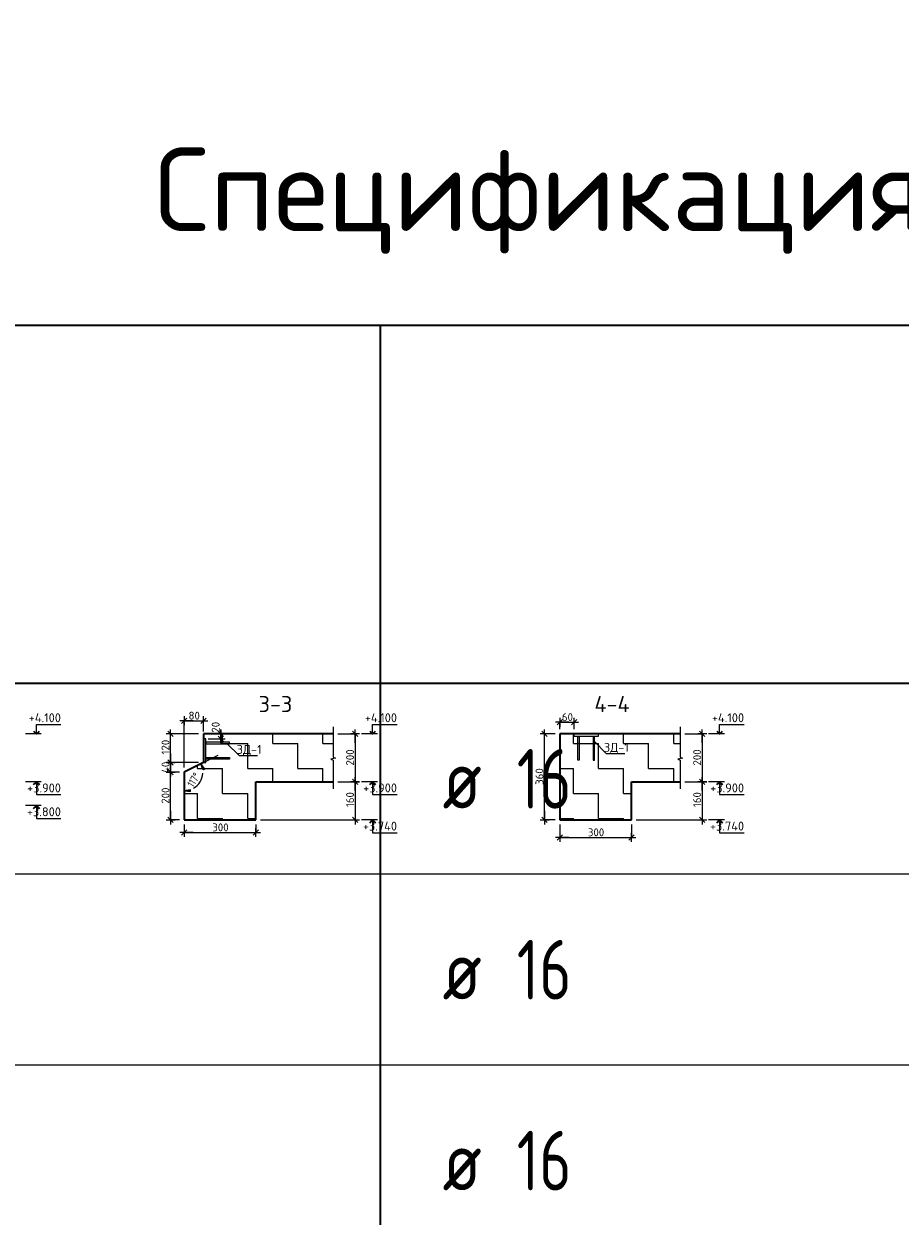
# Model space of a CAD drawing. Header units: metres. Extents: x -38 to 107, y -15 to 21.
# Tile 87 of 89: x 73.93 to 77.6, y 11.04 to 16.04. Entities that reach past the tile are written whole.
import ezdxf

# ---------------------------------------------------------------- set-up
doc = ezdxf.new("R2010")
doc.units = ezdxf.units.M
doc.header["$PDMODE"] = 65
for name, color, linetype, lineweight in [('XR$4$Перекрытие_ Сборный элемент', 7, 'Continuous', 35), ('XR$4$Размерная линия_ общее', 7, 'Continuous', 13), ('XR$4$Текст_ общее_1', 7, 'Continuous', 13)]:
    doc.layers.add(name, color=color, linetype=linetype, lineweight=lineweight)
doc.styles.add('ISOCPEUR', font='txt')
doc.dimstyles.new('DIMSTYLE_12', dxfattribs={"dimtxt": 0.033, "dimasz": 0.0375, "dimexe": 0, "dimexo": 0, "dimgap": 0.0165, "dimtad": 2, "dimdec": 0, "dimlfac": 1000, "dimrnd": 1, "dimzin": 12, "dimdsep": 46, "dimtxsty": 'ISOCPEUR', "dimblk1": 'ALL_ML_STRICH', "dimblk2": 'ALL_ML_STRICH', "dimsah": 1, "dimcen": 0, "dimclrd": 7, "dimclre": 256, "dimclrt": 7, "dimadec": 0, "dimazin": 0, "dimtfac": 1, "dimtdec": 0, "dimtix": 1, "dimtmove": 2, "dimatfit": 3, "dimfxl": 0, "dimtzin": 0, "dimlwd": 0, "dimlwe": -3, "dimarcsym": 0})
doc.dimstyles.new('DIMSTYLE_15', dxfattribs={"dimtxt": 0.033, "dimasz": 0.0375, "dimexe": 0, "dimexo": 0, "dimgap": 0.0165, "dimtad": 2, "dimdec": 0, "dimlfac": 1000, "dimrnd": 1, "dimzin": 12, "dimdsep": 46, "dimtxsty": 'ISOCPEUR', "dimblk1": 'ALL_ML_STRICH', "dimblk2": 'ALL_ML_STRICH', "dimsah": 1, "dimcen": 0, "dimclrd": 7, "dimclre": 256, "dimclrt": 7, "dimadec": 0, "dimazin": 0, "dimtfac": 1, "dimtdec": 0, "dimtix": 1, "dimtmove": 2, "dimatfit": 3, "dimfxl": 0, "dimtvp": 1.2, "dimtzin": 0, "dimlwd": 0, "dimlwe": -3, "dimarcsym": 0})
doc.dimstyles.new('DIMSTYLE_32', dxfattribs={"dimtxt": 0.033, "dimasz": 0.0375, "dimexe": 0, "dimexo": 0, "dimgap": 0.0165, "dimtad": 2, "dimdec": 0, "dimlfac": 1000, "dimrnd": 5, "dimzin": 12, "dimdsep": 46, "dimtxsty": 'ISOCPEUR', "dimblk1": 'ALL_ML_STRICH', "dimblk2": 'ALL_ML_STRICH', "dimsah": 1, "dimcen": 0, "dimclrd": 7, "dimclre": 256, "dimclrt": 7, "dimadec": 0, "dimazin": 0, "dimtfac": 1, "dimtdec": 0, "dimtix": 1, "dimtmove": 2, "dimatfit": 3, "dimfxl": 0, "dimtzin": 0, "dimlwd": 0, "dimlwe": -3, "dimarcsym": 0})
doc.dimstyles.new('DIMSTYLE_33', dxfattribs={"dimtxt": 0.033, "dimasz": 0.0375, "dimexe": 0, "dimexo": 0, "dimgap": 0.0165, "dimtad": 2, "dimdec": 0, "dimlfac": 1000, "dimrnd": 5, "dimzin": 12, "dimdsep": 46, "dimtxsty": 'ISOCPEUR', "dimblk1": 'ALL_ML_STRICH', "dimblk2": 'ALL_ML_STRICH', "dimsah": 1, "dimcen": 0, "dimclrd": 7, "dimclre": 256, "dimclrt": 7, "dimadec": 0, "dimazin": 0, "dimtfac": 1, "dimtdec": 0, "dimtix": 1, "dimtmove": 2, "dimatfit": 3, "dimfxl": 0, "dimtvp": 1.2, "dimtzin": 0, "dimlwd": 0, "dimlwe": -3, "dimarcsym": 0})
doc.dimstyles.new('DIMSTYLE_34', dxfattribs={"dimtxt": 0.033, "dimasz": 0.0375, "dimexe": 0, "dimexo": 0, "dimgap": 0.0165, "dimtad": 2, "dimdec": 0, "dimlfac": 1000, "dimrnd": 5, "dimzin": 12, "dimdsep": 46, "dimtxsty": 'ISOCPEUR', "dimblk1": 'ALL_ML_STRICH', "dimblk2": 'ALL_ML_STRICH', "dimsah": 1, "dimcen": 0, "dimclrd": 7, "dimclre": 256, "dimclrt": 7, "dimadec": 0, "dimazin": 0, "dimtfac": 1, "dimtdec": 0, "dimtix": 1, "dimtmove": 2, "dimatfit": 3, "dimfxl": 0, "dimtzin": 0, "dimlwd": 0, "dimlwe": -3, "dimarcsym": 0})
pattern_1 = [(0, (0.21, 0.21), (0.105, 0.105), [0.105, -0.105]), (90, (0.21, 0.21), (-0.105, 0.105), [0.105, -0.105])]

# ---------------------------------------------------------------- blocks, each defined once
blk = doc.blocks.new('СЛОЖНЫЙ_ОБЪЕКТ_3')
at = {"color": 7, "linetype": 'Continuous', "lineweight": 13, "transparency": 33554687}
blk.add_line((74.0002, 13.0595), (73.9336, 13.0595), dxfattribs=at)
blk.add_lwpolyline([(73.9802, 13.0595), (73.9802, 13.0995), (74.0826, 13.0995)], dxfattribs=at)
at = {"color": 7, "linetype": 'Continuous', "lineweight": 35, "transparency": 33554687}
blk.add_lwpolyline([(73.9681, 13.0716), (73.9802, 13.0595), (73.9923, 13.0716)], dxfattribs=at)
blk = doc.blocks.new('СЛОЖНЫЙ_ОБЪЕКТ_4')
at = {"color": 7, "linetype": 'Continuous', "lineweight": 13, "transparency": 33554687}
blk.add_line((74.0002, 12.8595), (73.9336, 12.8595), dxfattribs=at)
at = {"color": 7, "linetype": 'Continuous', "lineweight": 35, "transparency": 33554687}
blk.add_lwpolyline([(73.9681, 12.8474), (73.9802, 12.8595), (73.9923, 12.8474)], dxfattribs=at)
at = {"color": 7, "linetype": 'Continuous', "lineweight": 13, "transparency": 33554687}
blk.add_lwpolyline([(73.9802, 12.8595), (73.9802, 12.8055), (74.0826, 12.8055)], dxfattribs=at)
blk = doc.blocks.new('СЛОЖНЫЙ_ОБЪЕКТ_5')
at = {"color": 7, "linetype": 'Continuous', "lineweight": 13, "transparency": 33554687}
blk.add_line((74.0002, 12.7595), (73.9336, 12.7595), dxfattribs=at)
at = {"color": 7, "linetype": 'Continuous', "lineweight": 35, "transparency": 33554687}
blk.add_lwpolyline([(73.9681, 12.7474), (73.9802, 12.7595), (73.9923, 12.7474)], dxfattribs=at)
at = {"color": 7, "linetype": 'Continuous', "lineweight": 13, "transparency": 33554687}
blk.add_lwpolyline([(73.9802, 12.7595), (73.9802, 12.7055), (74.0826, 12.7055)], dxfattribs=at)
blk = doc.blocks.new('ЭЛЕМЕНТ_УЗОРА_4')
at = {"color": 7, "linetype": 'Continuous', "lineweight": 13, "transparency": 33554687}
blk.add_line((75.223, 12.8295), (75.223, 12.8295), dxfattribs=at)
blk.add_lwpolyline([(75.223, 13.0895), (75.223, 12.9623), (75.233, 12.9587), (75.213, 12.9538), (75.223, 12.9496), (75.223, 12.8295)], dxfattribs=at)
blk = doc.blocks.new('ЭЛЕМЕНТ_УЗОРА_5')
at = {"color": 7, "linetype": 'Continuous', "lineweight": 13, "transparency": 33554687}
blk.add_line((76.6772, 12.8295), (76.6772, 12.8295), dxfattribs=at)
blk.add_lwpolyline([(76.6772, 13.0895), (76.6772, 12.9623), (76.6872, 12.9587), (76.6672, 12.9538), (76.6772, 12.9496), (76.6772, 12.8295)], dxfattribs=at)
blk = doc.blocks.new('СЛОЖНЫЙ_ОБЪЕКТ_6')
at = {"color": 7, "linetype": 'Continuous', "lineweight": 13, "transparency": 33554687}
blk.add_line((75.4084, 13.0595), (75.3417, 13.0595), dxfattribs=at)
blk.add_lwpolyline([(75.3884, 13.0595), (75.3884, 13.0995), (75.4907, 13.0995)], dxfattribs=at)
at = {"color": 7, "linetype": 'Continuous', "lineweight": 35, "transparency": 33554687}
blk.add_lwpolyline([(75.3763, 13.0716), (75.3884, 13.0595), (75.4005, 13.0716)], dxfattribs=at)
blk = doc.blocks.new('СЛОЖНЫЙ_ОБЪЕКТ_7')
at = {"color": 7, "linetype": 'Continuous', "lineweight": 13, "transparency": 33554687}
blk.add_line((75.4084, 12.8595), (75.3417, 12.8595), dxfattribs=at)
at = {"color": 7, "linetype": 'Continuous', "lineweight": 35, "transparency": 33554687}
blk.add_lwpolyline([(75.3763, 12.8474), (75.3884, 12.8595), (75.4005, 12.8474)], dxfattribs=at)
at = {"color": 7, "linetype": 'Continuous', "lineweight": 13, "transparency": 33554687}
blk.add_lwpolyline([(75.3884, 12.8595), (75.3884, 12.8055), (75.4907, 12.8055)], dxfattribs=at)
blk = doc.blocks.new('ALL_ML_STRICH')
at = {"color": 0, "linetype": 'ByBlock', "lineweight": -2}
for p, q in [((-1, 0), (0.5, 0)), ((-0.3, -0.3), (0.3, 0.3)), ((0, -0.5), (0, 0.5))]:
    blk.add_line(p, q, dxfattribs=at)
blk = doc.blocks.new('*D459')
at = {"layer": 'DEFPOINTS', "color": 7, "linetype": 'Continuous', "lineweight": 13, "transparency": 33554687}
for p in [(75.223, 13.0595), (75.3154, 13.0595), (75.223, 12.8595)]:
    blk.add_point(p, dxfattribs=at)
at = {"layer": 'XR$4$Размерная линия_ общее', "color": 253, "linetype": 'Continuous', "lineweight": -2, "true_color": 0xa0a0a0, "transparency": 33554687}
for p, q in [((75.243, 13.0595), (75.3154, 13.0595)), ((75.243, 12.8595), (75.3154, 12.8595))]:
    blk.add_line(p, q, dxfattribs=at)
at = {"layer": 'XR$4$Размерная линия_ общее', "color": 7, "linetype": 'Continuous', "lineweight": -2, "transparency": 33554687}
blk.add_line((75.3154, 13.0595), (75.3154, 12.8595), dxfattribs=at)
at = {"layer": 'XR$4$Размерная линия_ общее', "color": 7, "linetype": 'Continuous', "lineweight": 13, "transparency": 33554687, "xscale": 0.0375, "yscale": 0.0375, "zscale": 0.0375}
for p, rotation in [((75.3154, 13.0595), 90), ((75.3154, 12.8595), 270)]:
    blk.add_blockref('ALL_ML_STRICH', p, dxfattribs=dict(at, rotation=rotation))
at = {"layer": 'XR$4$Размерная линия_ общее', "color": 7, "linetype": 'Continuous', "lineweight": 13, "transparency": 33554687, "insert": (75.2939, 12.9611), "char_height": 0.033, "width": 0.099, "attachment_point": 5, "rotation": 90, "style": 'ISOCPEUR'}
blk.add_mtext('\\A1;{200}', dxfattribs=at)
blk = doc.blocks.new('*D460')
at = {"layer": 'DEFPOINTS', "color": 7, "linetype": 'Continuous', "lineweight": 13, "transparency": 33554687}
for p in [(75.223, 12.8595), (75.3154, 12.8595), (74.8994, 12.6995)]:
    blk.add_point(p, dxfattribs=at)
at = {"layer": 'XR$4$Размерная линия_ общее', "color": 253, "linetype": 'Continuous', "lineweight": -2, "true_color": 0xa0a0a0, "transparency": 33554687}
for p, q in [((75.243, 12.8595), (75.3154, 12.8595)), ((74.9194, 12.6995), (75.3154, 12.6995))]:
    blk.add_line(p, q, dxfattribs=at)
at = {"layer": 'XR$4$Размерная линия_ общее', "color": 7, "linetype": 'Continuous', "lineweight": -2, "transparency": 33554687}
blk.add_line((75.3154, 12.8595), (75.3154, 12.6995), dxfattribs=at)
at = {"layer": 'XR$4$Размерная линия_ общее', "color": 7, "linetype": 'Continuous', "lineweight": 13, "transparency": 33554687, "xscale": 0.0375, "yscale": 0.0375, "zscale": 0.0375}
for p, rotation in [((75.3154, 12.8595), 90), ((75.3154, 12.6995), 270)]:
    blk.add_blockref('ALL_ML_STRICH', p, dxfattribs=dict(at, rotation=rotation))
at = {"layer": 'XR$4$Размерная линия_ общее', "color": 7, "linetype": 'Continuous', "lineweight": 13, "transparency": 33554687, "insert": (75.2939, 12.7844), "char_height": 0.033, "width": 0.099, "attachment_point": 5, "rotation": 90, "style": 'ISOCPEUR'}
blk.add_mtext('\\A1;{160}', dxfattribs=at)
blk = doc.blocks.new('СЛОЖНЫЙ_ОБЪЕКТ_8')
at = {"color": 7, "linetype": 'Continuous', "lineweight": 13, "transparency": 33554687}
blk.add_line((75.4084, 12.6995), (75.3417, 12.6995), dxfattribs=at)
at = {"color": 7, "linetype": 'Continuous', "lineweight": 35, "transparency": 33554687}
blk.add_lwpolyline([(75.3763, 12.6874), (75.3884, 12.6995), (75.4005, 12.6874)], dxfattribs=at)
at = {"color": 7, "linetype": 'Continuous', "lineweight": 13, "transparency": 33554687}
blk.add_lwpolyline([(75.3884, 12.6995), (75.3884, 12.6455), (75.4907, 12.6455)], dxfattribs=at)
blk = doc.blocks.new('СЛОЖНЫЙ_ОБЪЕКТ_9')
at = {"color": 7, "linetype": 'Continuous', "lineweight": 13, "transparency": 33554687}
blk.add_line((76.8625, 13.0595), (76.7959, 13.0595), dxfattribs=at)
blk.add_lwpolyline([(76.8425, 13.0595), (76.8425, 13.0995), (76.9449, 13.0995)], dxfattribs=at)
at = {"color": 7, "linetype": 'Continuous', "lineweight": 35, "transparency": 33554687}
blk.add_lwpolyline([(76.8304, 13.0716), (76.8425, 13.0595), (76.8546, 13.0716)], dxfattribs=at)
blk = doc.blocks.new('СЛОЖНЫЙ_ОБЪЕКТ_10')
at = {"color": 7, "linetype": 'Continuous', "lineweight": 13, "transparency": 33554687}
blk.add_line((76.8625, 12.8595), (76.7959, 12.8595), dxfattribs=at)
at = {"color": 7, "linetype": 'Continuous', "lineweight": 35, "transparency": 33554687}
blk.add_lwpolyline([(76.8304, 12.8474), (76.8425, 12.8595), (76.8546, 12.8474)], dxfattribs=at)
at = {"color": 7, "linetype": 'Continuous', "lineweight": 13, "transparency": 33554687}
blk.add_lwpolyline([(76.8425, 12.8595), (76.8425, 12.8055), (76.9449, 12.8055)], dxfattribs=at)
blk = doc.blocks.new('СЛОЖНЫЙ_ОБЪЕКТ_11')
at = {"color": 7, "linetype": 'Continuous', "lineweight": 13, "transparency": 33554687}
blk.add_line((76.8625, 12.6995), (76.7959, 12.6995), dxfattribs=at)
at = {"color": 7, "linetype": 'Continuous', "lineweight": 35, "transparency": 33554687}
blk.add_lwpolyline([(76.8304, 12.6874), (76.8425, 12.6995), (76.8546, 12.6874)], dxfattribs=at)
at = {"color": 7, "linetype": 'Continuous', "lineweight": 13, "transparency": 33554687}
blk.add_lwpolyline([(76.8425, 12.6995), (76.8425, 12.6455), (76.9449, 12.6455)], dxfattribs=at)
blk = doc.blocks.new('*D465')
at = {"layer": 'DEFPOINTS', "color": 7, "linetype": 'Continuous', "lineweight": 13, "transparency": 33554687}
for p in [(76.6772, 13.0595), (76.7696, 13.0595), (76.6772, 12.8595)]:
    blk.add_point(p, dxfattribs=at)
at = {"layer": 'XR$4$Размерная линия_ общее', "color": 253, "linetype": 'Continuous', "lineweight": -2, "true_color": 0xa0a0a0, "transparency": 33554687}
for p, q in [((76.6972, 13.0595), (76.7696, 13.0595)), ((76.6972, 12.8595), (76.7696, 12.8595))]:
    blk.add_line(p, q, dxfattribs=at)
at = {"layer": 'XR$4$Размерная линия_ общее', "color": 7, "linetype": 'Continuous', "lineweight": -2, "transparency": 33554687}
blk.add_line((76.7696, 13.0595), (76.7696, 12.8595), dxfattribs=at)
at = {"layer": 'XR$4$Размерная линия_ общее', "color": 7, "linetype": 'Continuous', "lineweight": 13, "transparency": 33554687, "xscale": 0.0375, "yscale": 0.0375, "zscale": 0.0375}
for p, rotation in [((76.7696, 13.0595), 90), ((76.7696, 12.8595), 270)]:
    blk.add_blockref('ALL_ML_STRICH', p, dxfattribs=dict(at, rotation=rotation))
at = {"layer": 'XR$4$Размерная линия_ общее', "color": 7, "linetype": 'Continuous', "lineweight": 13, "transparency": 33554687, "insert": (76.7481, 12.9611), "char_height": 0.033, "width": 0.099, "attachment_point": 5, "rotation": 90, "style": 'ISOCPEUR'}
blk.add_mtext('\\A1;{200}', dxfattribs=at)
blk = doc.blocks.new('*D466')
at = {"layer": 'DEFPOINTS', "color": 7, "linetype": 'Continuous', "lineweight": 13, "transparency": 33554687}
for p in [(76.6772, 12.8595), (76.7696, 12.8595), (76.473, 12.6995)]:
    blk.add_point(p, dxfattribs=at)
at = {"layer": 'XR$4$Размерная линия_ общее', "color": 253, "linetype": 'Continuous', "lineweight": -2, "true_color": 0xa0a0a0, "transparency": 33554687}
for p, q in [((76.6972, 12.8595), (76.7696, 12.8595)), ((76.493, 12.6995), (76.7696, 12.6995))]:
    blk.add_line(p, q, dxfattribs=at)
at = {"layer": 'XR$4$Размерная линия_ общее', "color": 7, "linetype": 'Continuous', "lineweight": -2, "transparency": 33554687}
blk.add_line((76.7696, 12.8595), (76.7696, 12.6995), dxfattribs=at)
at = {"layer": 'XR$4$Размерная линия_ общее', "color": 7, "linetype": 'Continuous', "lineweight": 13, "transparency": 33554687, "xscale": 0.0375, "yscale": 0.0375, "zscale": 0.0375}
for p, rotation in [((76.7696, 12.8595), 90), ((76.7696, 12.6995), 270)]:
    blk.add_blockref('ALL_ML_STRICH', p, dxfattribs=dict(at, rotation=rotation))
at = {"layer": 'XR$4$Размерная линия_ общее', "color": 7, "linetype": 'Continuous', "lineweight": 13, "transparency": 33554687, "insert": (76.7481, 12.7844), "char_height": 0.033, "width": 0.099, "attachment_point": 5, "rotation": 90, "style": 'ISOCPEUR'}
blk.add_mtext('\\A1;{160}', dxfattribs=at)
blk = doc.blocks.new('*D467')
at = {"layer": 'DEFPOINTS', "color": 7, "linetype": 'Continuous', "lineweight": 13, "transparency": 33554687}
for p in [(76.173, 13.0595), (76.109, 12.6995), (76.173, 12.6995)]:
    blk.add_point(p, dxfattribs=at)
at = {"layer": 'XR$4$Размерная линия_ общее', "color": 253, "linetype": 'Continuous', "lineweight": -2, "true_color": 0xa0a0a0, "transparency": 33554687}
for p, q in [((76.153, 13.0595), (76.109, 13.0595)), ((76.153, 12.6995), (76.109, 12.6995))]:
    blk.add_line(p, q, dxfattribs=at)
at = {"layer": 'XR$4$Размерная линия_ общее', "color": 7, "linetype": 'Continuous', "lineweight": -2, "transparency": 33554687}
blk.add_line((76.109, 12.6995), (76.109, 13.0595), dxfattribs=at)
at = {"layer": 'XR$4$Размерная линия_ общее', "color": 7, "linetype": 'Continuous', "lineweight": 13, "transparency": 33554687, "xscale": 0.0375, "yscale": 0.0375, "zscale": 0.0375}
for p, rotation in [((76.109, 13.0595), 90), ((76.109, 12.6995), 270)]:
    blk.add_blockref('ALL_ML_STRICH', p, dxfattribs=dict(at, rotation=rotation))
at = {"layer": 'XR$4$Размерная линия_ общее', "color": 7, "linetype": 'Continuous', "lineweight": 13, "transparency": 33554687, "insert": (76.0875, 12.8811), "char_height": 0.033, "width": 0.099, "attachment_point": 5, "rotation": 90, "style": 'ISOCPEUR'}
blk.add_mtext('\\A1;{360}', dxfattribs=at)
blk = doc.blocks.new('*D468')
at = {"layer": 'DEFPOINTS', "color": 7, "linetype": 'Continuous', "lineweight": 13, "transparency": 33554687}
for p in [(76.173, 12.6995), (76.473, 12.6995), (76.173, 12.6258)]:
    blk.add_point(p, dxfattribs=at)
at = {"layer": 'XR$4$Размерная линия_ общее', "color": 253, "linetype": 'Continuous', "lineweight": -2, "true_color": 0xa0a0a0, "transparency": 33554687}
for p, q in [((76.173, 12.6795), (76.173, 12.6258)), ((76.473, 12.6795), (76.473, 12.6258))]:
    blk.add_line(p, q, dxfattribs=at)
at = {"layer": 'XR$4$Размерная линия_ общее', "color": 7, "linetype": 'Continuous', "lineweight": -2, "transparency": 33554687}
blk.add_line((76.173, 12.6258), (76.473, 12.6258), dxfattribs=at)
at = {"layer": 'XR$4$Размерная линия_ общее', "color": 7, "linetype": 'Continuous', "lineweight": 13, "transparency": 33554687, "xscale": 0.0375, "yscale": 0.0375, "zscale": 0.0375, "rotation": 180}
blk.add_blockref('ALL_ML_STRICH', (76.173, 12.6258), dxfattribs=at)
at = {"layer": 'XR$4$Размерная линия_ общее', "color": 7, "linetype": 'Continuous', "lineweight": 13, "transparency": 33554687, "xscale": 0.0375, "yscale": 0.0375, "zscale": 0.0375}
blk.add_blockref('ALL_ML_STRICH', (76.473, 12.6258), dxfattribs=at)
at = {"layer": 'XR$4$Размерная линия_ общее', "color": 7, "linetype": 'Continuous', "lineweight": 13, "transparency": 33554687, "insert": (76.3247, 12.6473), "char_height": 0.033, "width": 0.099, "attachment_point": 5, "style": 'ISOCPEUR'}
blk.add_mtext('\\A1;{300}', dxfattribs=at)
blk = doc.blocks.new('*D469')
at = {"layer": 'DEFPOINTS', "color": 7, "linetype": 'Continuous', "lineweight": 13, "transparency": 33554687}
for p in [(74.5994, 12.6995), (74.8994, 12.6995), (74.5994, 12.6467)]:
    blk.add_point(p, dxfattribs=at)
at = {"layer": 'XR$4$Размерная линия_ общее', "color": 253, "linetype": 'Continuous', "lineweight": -2, "true_color": 0xa0a0a0, "transparency": 33554687}
for p, q in [((74.5994, 12.6795), (74.5994, 12.6467)), ((74.8994, 12.6795), (74.8994, 12.6467))]:
    blk.add_line(p, q, dxfattribs=at)
at = {"layer": 'XR$4$Размерная линия_ общее', "color": 7, "linetype": 'Continuous', "lineweight": -2, "transparency": 33554687}
blk.add_line((74.5994, 12.6467), (74.8994, 12.6467), dxfattribs=at)
at = {"layer": 'XR$4$Размерная линия_ общее', "color": 7, "linetype": 'Continuous', "lineweight": 13, "transparency": 33554687, "xscale": 0.0375, "yscale": 0.0375, "zscale": 0.0375, "rotation": 180}
blk.add_blockref('ALL_ML_STRICH', (74.5994, 12.6467), dxfattribs=at)
at = {"layer": 'XR$4$Размерная линия_ общее', "color": 7, "linetype": 'Continuous', "lineweight": 13, "transparency": 33554687, "xscale": 0.0375, "yscale": 0.0375, "zscale": 0.0375}
blk.add_blockref('ALL_ML_STRICH', (74.8994, 12.6467), dxfattribs=at)
at = {"layer": 'XR$4$Размерная линия_ общее', "color": 7, "linetype": 'Continuous', "lineweight": 13, "transparency": 33554687, "insert": (74.751, 12.6682), "char_height": 0.033, "width": 0.099, "attachment_point": 5, "style": 'ISOCPEUR'}
blk.add_mtext('\\A1;{300}', dxfattribs=at)
blk = doc.blocks.new('*D580')
at = {"layer": 'DEFPOINTS', "color": 7, "linetype": 'Continuous', "lineweight": 13, "transparency": 33554687}
for p in [(74.5994, 12.8995), (74.5422, 12.6995), (74.5994, 12.6995)]:
    blk.add_point(p, dxfattribs=at)
at = {"layer": 'XR$4$Размерная линия_ общее', "color": 253, "linetype": 'Continuous', "lineweight": -2, "true_color": 0xa0a0a0, "transparency": 33554687}
for p, q in [((74.5794, 12.8995), (74.5422, 12.8995)), ((74.5794, 12.6995), (74.5422, 12.6995))]:
    blk.add_line(p, q, dxfattribs=at)
at = {"layer": 'XR$4$Размерная линия_ общее', "color": 7, "linetype": 'Continuous', "lineweight": -2, "transparency": 33554687}
blk.add_line((74.5422, 12.6995), (74.5422, 12.8995), dxfattribs=at)
at = {"layer": 'XR$4$Размерная линия_ общее', "color": 7, "linetype": 'Continuous', "lineweight": 13, "transparency": 33554687, "xscale": 0.0375, "yscale": 0.0375, "zscale": 0.0375}
for p, rotation in [((74.5422, 12.8995), 90), ((74.5422, 12.6995), 270)]:
    blk.add_blockref('ALL_ML_STRICH', p, dxfattribs=dict(at, rotation=rotation))
at = {"layer": 'XR$4$Размерная линия_ общее', "color": 7, "linetype": 'Continuous', "lineweight": 13, "transparency": 33554687, "insert": (74.5207, 12.8011), "char_height": 0.033, "width": 0.099, "attachment_point": 5, "rotation": 90, "style": 'ISOCPEUR'}
blk.add_mtext('\\A1;{200}', dxfattribs=at)
blk = doc.blocks.new('*D581')
at = {"layer": 'DEFPOINTS', "color": 7, "linetype": 'Continuous', "lineweight": 13, "transparency": 33554687}
for p in [(74.5422, 12.8995), (74.5994, 12.8995), (74.6794, 12.9395)]:
    blk.add_point(p, dxfattribs=at)
at = {"layer": 'XR$4$Размерная линия_ общее', "color": 253, "linetype": 'Continuous', "lineweight": -2, "true_color": 0xa0a0a0, "transparency": 33554687}
for p, q in [((74.6594, 12.9395), (74.5422, 12.9395)), ((74.5794, 12.8995), (74.5422, 12.8995))]:
    blk.add_line(p, q, dxfattribs=at)
at = {"layer": 'XR$4$Размерная линия_ общее', "color": 7, "linetype": 'Continuous', "lineweight": -2, "transparency": 33554687}
blk.add_line((74.5422, 12.8995), (74.5422, 12.9395), dxfattribs=at)
at = {"layer": 'XR$4$Размерная линия_ общее', "color": 7, "linetype": 'Continuous', "lineweight": 13, "transparency": 33554687, "xscale": 0.0375, "yscale": 0.0375, "zscale": 0.0375}
for p, rotation in [((74.5422, 12.9395), 90), ((74.5422, 12.8995), 270)]:
    blk.add_blockref('ALL_ML_STRICH', p, dxfattribs=dict(at, rotation=rotation))
at = {"layer": 'XR$4$Размерная линия_ общее', "color": 7, "linetype": 'Continuous', "lineweight": 13, "transparency": 33554687, "insert": (74.5207, 12.9195), "char_height": 0.033, "width": 0.066, "attachment_point": 5, "rotation": 90, "style": 'ISOCPEUR'}
blk.add_mtext('\\A1;{40}', dxfattribs=at)
blk = doc.blocks.new('*D582')
at = {"layer": 'DEFPOINTS', "color": 7, "linetype": 'Continuous', "lineweight": 13, "transparency": 33554687}
for p in [(74.6794, 13.0595), (74.5422, 12.9395), (74.6794, 12.9395)]:
    blk.add_point(p, dxfattribs=at)
at = {"layer": 'XR$4$Размерная линия_ общее', "color": 253, "linetype": 'Continuous', "lineweight": -2, "true_color": 0xa0a0a0, "transparency": 33554687}
for p, q in [((74.6594, 13.0595), (74.5422, 13.0595)), ((74.6594, 12.9395), (74.5422, 12.9395))]:
    blk.add_line(p, q, dxfattribs=at)
at = {"layer": 'XR$4$Размерная линия_ общее', "color": 7, "linetype": 'Continuous', "lineweight": -2, "transparency": 33554687}
blk.add_line((74.5422, 12.9395), (74.5422, 13.0595), dxfattribs=at)
at = {"layer": 'XR$4$Размерная линия_ общее', "color": 7, "linetype": 'Continuous', "lineweight": 13, "transparency": 33554687, "xscale": 0.0375, "yscale": 0.0375, "zscale": 0.0375}
for p, rotation in [((74.5422, 13.0595), 90), ((74.5422, 12.9395), 270)]:
    blk.add_blockref('ALL_ML_STRICH', p, dxfattribs=dict(at, rotation=rotation))
at = {"layer": 'XR$4$Размерная линия_ общее', "color": 7, "linetype": 'Continuous', "lineweight": 13, "transparency": 33554687, "insert": (74.5207, 13.0044), "char_height": 0.033, "width": 0.099, "attachment_point": 5, "rotation": 90, "style": 'ISOCPEUR'}
blk.add_mtext('\\A1;{120}', dxfattribs=at)
blk = doc.blocks.new('СЛОЖНЫЙ_ОБЪЕКТ_38')
at = {"layer": 'XR$4$Перекрытие_ Сборный элемент', "color": 7, "linetype": 'Continuous', "lineweight": 13, "transparency": 33554687}
for points in [[(74.6894, 12.9395), (74.6894, 13.0395), (74.6794, 13.0395), (74.6794, 12.9395), (74.6894, 12.9395)], [(74.6894, 13.0245), (74.6894, 13.0185), (74.7894, 13.0185), (74.7894, 13.0245), (74.6894, 13.0245)], [(74.6894, 12.9545), (74.6894, 12.9605), (74.7894, 12.9605), (74.7894, 12.9545), (74.6894, 12.9545)]]:
    blk.add_lwpolyline(points, close=True, dxfattribs=at)
blk = doc.blocks.new('СЛОЖНЫЙ_ОБЪЕКТ_39')
at = {"layer": 'XR$4$Перекрытие_ Сборный элемент', "color": 7, "linetype": 'Continuous', "lineweight": 13, "transparency": 33554687}
for points in [[(76.333, 13.0495), (76.233, 13.0495), (76.233, 13.0595), (76.333, 13.0595), (76.333, 13.0495)], [(76.248, 13.0495), (76.254, 13.0495), (76.254, 12.9495), (76.248, 12.9495), (76.248, 13.0495)], [(76.318, 13.0495), (76.312, 13.0495), (76.312, 12.9495), (76.318, 12.9495), (76.318, 13.0495)]]:
    blk.add_lwpolyline(points, close=True, dxfattribs=at)
blk = doc.blocks.new('*D585')
at = {"layer": 'DEFPOINTS', "color": 7, "linetype": 'Continuous', "lineweight": 13, "transparency": 33554687}
for p in [(76.173, 13.1087), (76.173, 13.0595), (76.233, 13.0595)]:
    blk.add_point(p, dxfattribs=at)
at = {"layer": 'XR$4$Размерная линия_ общее', "color": 253, "linetype": 'Continuous', "lineweight": -2, "true_color": 0xa0a0a0, "transparency": 33554687}
for p, q in [((76.173, 13.0795), (76.173, 13.1087)), ((76.233, 13.0795), (76.233, 13.1087))]:
    blk.add_line(p, q, dxfattribs=at)
at = {"layer": 'XR$4$Размерная линия_ общее', "color": 7, "linetype": 'Continuous', "lineweight": -2, "transparency": 33554687}
blk.add_line((76.173, 13.1087), (76.233, 13.1087), dxfattribs=at)
at = {"layer": 'XR$4$Размерная линия_ общее', "color": 7, "linetype": 'Continuous', "lineweight": 13, "transparency": 33554687, "xscale": 0.0375, "yscale": 0.0375, "zscale": 0.0375, "rotation": 180}
blk.add_blockref('ALL_ML_STRICH', (76.173, 13.1087), dxfattribs=at)
at = {"layer": 'XR$4$Размерная линия_ общее', "color": 7, "linetype": 'Continuous', "lineweight": 13, "transparency": 33554687, "xscale": 0.0375, "yscale": 0.0375, "zscale": 0.0375}
blk.add_blockref('ALL_ML_STRICH', (76.233, 13.1087), dxfattribs=at)
at = {"layer": 'XR$4$Размерная линия_ общее', "color": 7, "linetype": 'Continuous', "lineweight": 13, "transparency": 33554687, "insert": (76.2047, 13.1302), "char_height": 0.033, "width": 0.066, "attachment_point": 5, "style": 'ISOCPEUR'}
blk.add_mtext('\\A1;{60}', dxfattribs=at)
blk = doc.blocks.new('*D586')
at = {"layer": 'DEFPOINTS', "color": 7, "linetype": 'Continuous', "lineweight": 13, "transparency": 33554687}
for p in [(74.5994, 13.1148), (74.6794, 13.0495), (74.5994, 12.8995)]:
    blk.add_point(p, dxfattribs=at)
at = {"layer": 'XR$4$Размерная линия_ общее', "color": 253, "linetype": 'Continuous', "lineweight": -2, "true_color": 0xa0a0a0, "transparency": 33554687}
for p, q in [((74.5994, 12.9195), (74.5994, 13.1148)), ((74.6794, 13.0695), (74.6794, 13.1148))]:
    blk.add_line(p, q, dxfattribs=at)
at = {"layer": 'XR$4$Размерная линия_ общее', "color": 7, "linetype": 'Continuous', "lineweight": -2, "transparency": 33554687}
blk.add_line((74.5994, 13.1148), (74.6794, 13.1148), dxfattribs=at)
at = {"layer": 'XR$4$Размерная линия_ общее', "color": 7, "linetype": 'Continuous', "lineweight": 13, "transparency": 33554687, "xscale": 0.0375, "yscale": 0.0375, "zscale": 0.0375, "rotation": 180}
blk.add_blockref('ALL_ML_STRICH', (74.5994, 13.1148), dxfattribs=at)
at = {"layer": 'XR$4$Размерная линия_ общее', "color": 7, "linetype": 'Continuous', "lineweight": 13, "transparency": 33554687, "xscale": 0.0375, "yscale": 0.0375, "zscale": 0.0375}
blk.add_blockref('ALL_ML_STRICH', (74.6794, 13.1148), dxfattribs=at)
at = {"layer": 'XR$4$Размерная линия_ общее', "color": 7, "linetype": 'Continuous', "lineweight": 13, "transparency": 33554687, "insert": (74.641, 13.1363), "char_height": 0.033, "width": 0.066, "attachment_point": 5, "style": 'ISOCPEUR'}
blk.add_mtext('\\A1;{80}', dxfattribs=at)
blk = doc.blocks.new('COMPLEX_ANGLEDIM_0')
at = {"color": 7, "linetype": 'Continuous', "lineweight": 13, "transparency": 33554687}
for p, q in [((74.6689, 12.9343), (74.6857, 12.9427)), ((74.6689, 12.9343), (74.6522, 12.9259)), ((74.6689, 12.9343), (74.684, 12.9125)), ((74.6773, 12.9091), (74.6689, 12.9343)), ((74.6689, 12.9343), (74.6815, 12.9091)), ((74.6689, 12.9343), (74.6689, 12.9343)), ((74.684, 12.9125), (74.6773, 12.9091)), ((74.5994, 12.8217), (74.5994, 12.8404)), ((74.6256, 12.8254), (74.5994, 12.8217)), ((74.5994, 12.8217), (74.6256, 12.8179)), ((74.5994, 12.8217), (74.6275, 12.8217)), ((74.5994, 12.8217), (74.5994, 12.8217)), ((74.5994, 12.8217), (74.5994, 12.8029)), ((74.6256, 12.8179), (74.6256, 12.8254))]:
    blk.add_line(p, q, dxfattribs=at)
for start, end in [(300.1653, 356.3998), (10.7874, 26.5651), (270, 285.2956)]:
    blk.add_arc((74.5994, 12.8995), 0.0778, start, end, dxfattribs=at)
at = {"color": 7, "linetype": 'Continuous', "lineweight": 13, "transparency": 33554687, "insert": (74.6371, 12.8332), "char_height": 0.033, "width": 0.088972, "attachment_point": 7, "rotation": 58.2825, "style": 'ISOCPEUR'}
blk.add_mtext('\\W0.79;117%%d', dxfattribs=at)
blk = doc.blocks.new('*D588')
at = {"layer": 'DEFPOINTS', "color": 7, "linetype": 'Continuous', "lineweight": 13, "transparency": 33554687}
for p in [(74.6794, 13.0595), (74.6794, 13.0395), (74.7524, 13.0395)]:
    blk.add_point(p, dxfattribs=at)
at = {"layer": 'XR$4$Размерная линия_ общее', "color": 253, "linetype": 'Continuous', "lineweight": -2, "true_color": 0xa0a0a0, "transparency": 33554687}
for p, q in [((74.6994, 13.0595), (74.7524, 13.0595)), ((74.6994, 13.0395), (74.7524, 13.0395))]:
    blk.add_line(p, q, dxfattribs=at)
at = {"layer": 'XR$4$Размерная линия_ общее', "color": 7, "linetype": 'Continuous', "lineweight": -2, "transparency": 33554687}
blk.add_line((74.7524, 13.0395), (74.7524, 13.0595), dxfattribs=at)
at = {"layer": 'XR$4$Размерная линия_ общее', "color": 7, "linetype": 'Continuous', "lineweight": 13, "transparency": 33554687, "xscale": 0.0375, "yscale": 0.0375, "zscale": 0.0375}
for p, rotation in [((74.7524, 13.0595), 90), ((74.7524, 13.0395), 270)]:
    blk.add_blockref('ALL_ML_STRICH', p, dxfattribs=dict(at, rotation=rotation))
at = {"layer": 'XR$4$Размерная линия_ общее', "color": 7, "linetype": 'Continuous', "lineweight": 13, "transparency": 33554687, "insert": (74.7308, 13.0877), "char_height": 0.033, "width": 0.066, "attachment_point": 5, "rotation": 90, "style": 'ISOCPEUR'}
blk.add_mtext('\\A1;{20}', dxfattribs=at)

msp = doc.modelspace()

# ---------------------------------------------------------------- hatches: boundary and pattern name
at = {"linetype": 'Continuous', "lineweight": 13, "transparency": 33554687}
h = msp.add_hatch(dxfattribs=at)
h.set_pattern_fill('____', scale=0.105, style=0, pattern_type=2)
h.set_pattern_definition(pattern_1)
h.paths.add_polyline_path([(74.6794, 12.9395), (74.5994, 12.8995), (74.5994, 12.6995), (74.8994, 12.6995), (74.8994, 12.8595), (75.223, 12.8595), (75.223, 13.0595), (74.6794, 13.0595)], flags=0)
h = msp.add_hatch(dxfattribs=at)
h.set_pattern_fill('____', scale=0.105, style=0, pattern_type=2)
h.set_pattern_definition(pattern_1)
h.paths.add_polyline_path([(76.173, 13.0595), (76.173, 12.6995), (76.473, 12.6995), (76.473, 12.8595), (76.6772, 12.8595), (76.6772, 13.0595)], flags=0)

# ---------------------------------------------------------------- linework, layer by layer
at = {"color": 7, "linetype": 'Continuous', "lineweight": 35, "transparency": 33554687}
for p, q in [((86.4198, 14.7717), (67.9198, 14.7717)), ((75.4198, 14.7717), (75.4198, 13.2717)), ((86.4198, 13.2717), (67.9198, 13.2717)), ((75.4198, 13.2717), (75.4198, 12.4717)), ((75.223, 13.0595), (74.6794, 13.0595)), ((74.6794, 13.0595), (74.6794, 12.9395)), ((76.173, 13.0595), (76.173, 12.8595)), ((76.6772, 13.0595), (76.173, 13.0595)), ((74.6794, 12.9395), (74.5994, 12.8995)), ((74.5994, 12.8995), (74.5994, 12.8595)), ((74.5994, 12.8595), (74.5994, 12.6995)), ((74.8994, 12.6995), (74.8994, 12.8595)), ((74.8994, 12.8595), (75.223, 12.8595)), ((76.173, 12.8595), (76.173, 12.6995)), ((76.473, 12.6995), (76.473, 12.8595)), ((76.473, 12.8595), (76.6772, 12.8595)), ((74.5994, 12.6995), (74.8994, 12.6995)), ((76.173, 12.6995), (76.473, 12.6995)), ((75.4198, 12.4717), (75.4198, 11.6717)), ((75.4198, 11.6717), (75.4198, 10.8717))]:
    msp.add_line(p, q, dxfattribs=at)
at = {"color": 7, "linetype": 'Continuous', "lineweight": 13, "transparency": 33554687}
for p, q in [((74.5994, 12.8995), (74.742, 12.9708)), ((86.4198, 12.4717), (67.9198, 12.4717)), ((86.4198, 11.6717), (67.9198, 11.6717))]:
    msp.add_line(p, q, dxfattribs=at)
for points in [[(74.7794, 13.0185), (74.8289, 12.969), (74.9067, 12.969)], [(76.318, 13.0273), (76.3675, 12.9778), (76.4454, 12.9778)]]:
    msp.add_lwpolyline(points, dxfattribs=at)

# ---------------------------------------------------------------- block references
at = {"color": 7, "linetype": 'Continuous', "lineweight": 35, "transparency": 33554687}
for name in ['СЛОЖНЫЙ_ОБЪЕКТ_3', 'СЛОЖНЫЙ_ОБЪЕКТ_6', 'СЛОЖНЫЙ_ОБЪЕКТ_9', 'СЛОЖНЫЙ_ОБЪЕКТ_4', 'СЛОЖНЫЙ_ОБЪЕКТ_7', 'СЛОЖНЫЙ_ОБЪЕКТ_10', 'СЛОЖНЫЙ_ОБЪЕКТ_5', 'СЛОЖНЫЙ_ОБЪЕКТ_8', 'СЛОЖНЫЙ_ОБЪЕКТ_11']:
    msp.add_blockref(name, (0, 0), dxfattribs=at)
at = {"color": 7, "linetype": 'Continuous', "lineweight": 13, "transparency": 33554687}
for name in ['ЭЛЕМЕНТ_УЗОРА_4', 'ЭЛЕМЕНТ_УЗОРА_5', 'COMPLEX_ANGLEDIM_0']:
    msp.add_blockref(name, (0, 0), dxfattribs=at)
at = {"layer": 'XR$4$Перекрытие_ Сборный элемент', "color": 7, "linetype": 'Continuous', "lineweight": 13, "transparency": 33554687}
for name in ['СЛОЖНЫЙ_ОБЪЕКТ_39', 'СЛОЖНЫЙ_ОБЪЕКТ_38']:
    msp.add_blockref(name, (0, 0), dxfattribs=at)

# ---------------------------------------------------------------- texts
at = {"color": 7, "linetype": 'Continuous', "lineweight": 35, "transparency": 33554687, "attachment_point": 7, "style": 'ISOCPEUR'}
for s, insert, char_height, width in [('\\W0.99;Спецификация стержней', (74.4748, 15.0717), 0.35, 5.559674), ('\\W0.75;16', (75.9925, 12.7467), 0.25, 0.393567), ('\\W0.82;ø', (75.6817, 12.7467), 0.25, 0.327205), ('\\W0.75;16', (75.9925, 11.9467), 0.25, 0.393567), ('\\W0.82;ø', (75.6817, 11.9467), 0.25, 0.327205), ('\\W0.75;16', (75.9925, 11.1467), 0.25, 0.393567), ('\\W0.82;ø', (75.6817, 11.1467), 0.25, 0.327205)]:
    msp.add_mtext(s, dxfattribs=dict(at, insert=insert, char_height=char_height, width=width))
at = {"color": 7, "linetype": 'Continuous', "lineweight": 50, "transparency": 33554687, "char_height": 0.0675, "attachment_point": 5, "style": 'ISOCPEUR'}
for s, insert, width in [('\\A1;{\\fISOCPEUR|i0|b0;\\H0.067500;\\W1.000000;\\C7;3-3}\\P', (74.9815, 13.1849), 0.172565), ('\\A1;{\\fISOCPEUR|i0|b0;\\H0.067500;\\W1.000000;\\C7;4-4}\\P', (76.3915, 13.1849), 0.1863)]:
    msp.add_mtext(s, dxfattribs=dict(at, insert=insert, width=width))
at = {"color": 7, "linetype": 'Continuous', "lineweight": 13, "transparency": 33554687, "char_height": 0.0375, "attachment_point": 9, "style": 'ISOCPEUR'}
for s, insert, width in [('\\A1;{\\fISOCPEUR|i0|b0;\\H0.037500;\\W1.000000;\\C7;+4.100}\\P', (74.0826, 13.1087), 0.155671), ('\\A1;{\\fISOCPEUR|i0|b0;\\H0.037500;\\W1.000000;\\C7;+4.100}\\P', (75.4907, 13.1087), 0.155671), ('\\A1;{\\fISOCPEUR|i0|b0;\\H0.037500;\\W1.000000;\\C7;+4.100}\\P', (76.9449, 13.1087), 0.155671), ('\\A1;{\\fISOCPEUR|i0|b0;\\H0.037500;\\W1.000000;\\C7;+3.900}\\P', (74.0826, 12.8147), 0.160312), ('\\A1;{\\fISOCPEUR|i0|b0;\\H0.037500;\\W1.000000;\\C7;+3.900}\\P', (75.4907, 12.8147), 0.160312), ('\\A1;{\\fISOCPEUR|i0|b0;\\H0.037500;\\W1.000000;\\C7;+3.900}\\P', (76.9449, 12.8147), 0.160312), ('\\A1;{\\fISOCPEUR|i0|b0;\\H0.037500;\\W1.000000;\\C7;+3.800}\\P', (74.0826, 12.7147), 0.160312), ('\\A1;{\\fISOCPEUR|i0|b0;\\H0.037500;\\W1.000000;\\C7;+3.740}\\P', (75.4907, 12.6547), 0.164085), ('\\A1;{\\fISOCPEUR|i0|b0;\\H0.037500;\\W1.000000;\\C7;+3.740}\\P', (76.9449, 12.6547), 0.164085)]:
    msp.add_mtext(s, dxfattribs=dict(at, insert=insert, width=width))
at = {"layer": 'XR$4$Текст_ общее_1', "color": 7, "linetype": 'Continuous', "lineweight": 13, "transparency": 33554687, "char_height": 0.0375, "width": 0.123317, "attachment_point": 5, "style": 'ISOCPEUR'}
for insert in [(74.8711, 12.9907), (76.4098, 12.9995)]:
    msp.add_mtext('\\A1;{\\fISOCPEUR|i0|b0;\\H0.037500;\\W1.000000;\\C7;ЗД-1}\\P', dxfattribs=dict(at, insert=insert))

# ---------------------------------------------------------------- dimensions: what is measured, and where the dimension line sits
at = {"layer": 'XR$4$Размерная линия_ общее', "color": 7, "linetype": 'Continuous', "lineweight": 13, "transparency": 33554687}
for base, p1, p2, dimstyle, picture, middle in [((74.6794, 13.1148), (74.5994, 12.9195), (74.6794, 13.0695), 'DIMSTYLE_12', '*D586', (74.641, 13.1363)), ((76.233, 13.1087), (76.173, 13.0795), (76.233, 13.0795), 'DIMSTYLE_15', '*D585', (76.2047, 13.1302)), ((74.8994, 12.6467), (74.5994, 12.6795), (74.8994, 12.6795), 'DIMSTYLE_12', '*D469', (74.751, 12.6682)), ((76.473, 12.6258), (76.173, 12.6795), (76.473, 12.6795), 'DIMSTYLE_12', '*D468', (76.3247, 12.6473))]:
    dim = msp.add_linear_dim(base=base, p1=p1, p2=p2, dimstyle=dimstyle, override={"dimpost": '<>', "dimclrd": 7, "dimclre": 253, "dimclrt": 7, "dimlwd": 0, "dimlwe": 65533}, dxfattribs=at)
    dim.commit()
    dim.dimension.update_dxf_attribs({"geometry": picture, "text_midpoint": middle, "dimtype": 160})
for base, p1, p2, angle, dimstyle, picture, middle in [((74.7524, 13.0595), (74.6994, 13.0395), (74.6994, 13.0595), 90, 'DIMSTYLE_15', '*D588', (74.7308, 13.0877)), ((74.5422, 13.0595), (74.6594, 12.9395), (74.6594, 13.0595), 90, 'DIMSTYLE_34', '*D582', (74.5207, 13.0044)), ((75.3154, 12.8595), (75.243, 13.0595), (75.243, 12.8595), 270, 'DIMSTYLE_12', '*D459', (75.2939, 12.9611)), ((76.109, 13.0595), (76.153, 12.6995), (76.153, 13.0595), 90, 'DIMSTYLE_12', '*D467', (76.0875, 12.8811)), ((76.7696, 12.8595), (76.6972, 13.0595), (76.6972, 12.8595), 270, 'DIMSTYLE_12', '*D465', (76.7481, 12.9611)), ((74.5422, 12.9395), (74.5794, 12.8995), (74.6594, 12.9395), 90, 'DIMSTYLE_33', '*D581', (74.5207, 12.9195)), ((74.5422, 12.8995), (74.5794, 12.6995), (74.5794, 12.8995), 90, 'DIMSTYLE_32', '*D580', (74.5207, 12.8011)), ((75.3154, 12.6995), (75.243, 12.8595), (74.9194, 12.6995), 270, 'DIMSTYLE_12', '*D460', (75.2939, 12.7844)), ((76.7696, 12.6995), (76.6972, 12.8595), (76.493, 12.6995), 270, 'DIMSTYLE_12', '*D466', (76.7481, 12.7844))]:
    dim = msp.add_linear_dim(base=base, p1=p1, p2=p2, angle=angle, dimstyle=dimstyle, override={"dimpost": '<>', "dimclrd": 7, "dimclre": 253, "dimclrt": 7, "dimlwd": 0, "dimlwe": 65533}, dxfattribs=at)
    dim.commit()
    dim.dimension.update_dxf_attribs({"geometry": picture, "text_midpoint": middle, "dimtype": 160})

doc.saveas('drawing.dxf')
